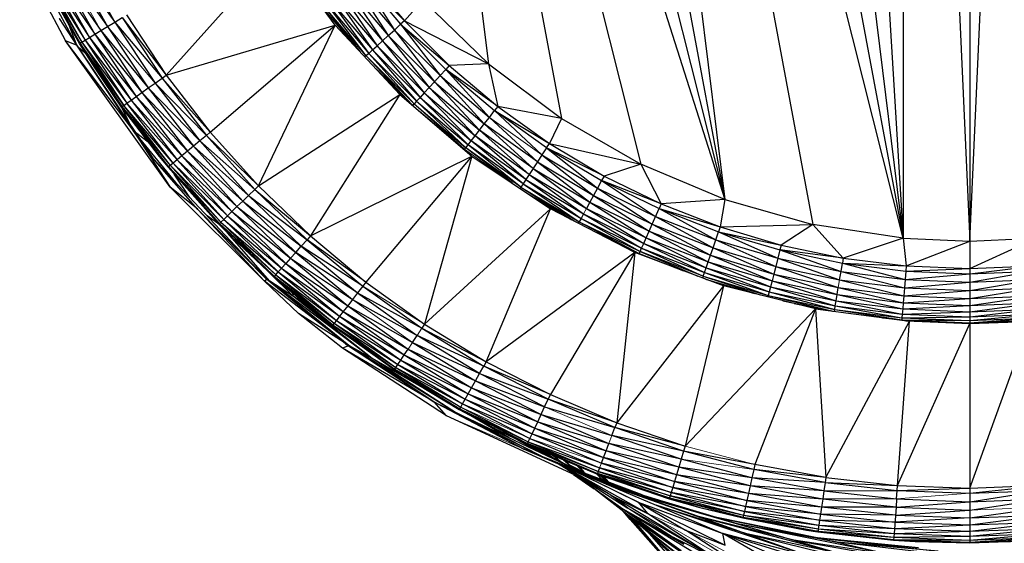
# Paper-space layout '_Left' of a CAD drawing. Header units: millimetres. Extents: x 1 to 464, y 0 to 650.
# Tile 32 of 50: x 3 to 20, y 517 to 526. Entities that reach past the tile are written whole.
import ezdxf

# ---------------------------------------------------------------- set-up
doc = ezdxf.new("R2010")
doc.units = ezdxf.units.MM

psp = doc.layouts.new('_Left')

# ---------------------------------------------------------------- linework, layer by layer
at = {"color": 7, "linetype": 'Continuous', "lineweight": 25}
for p, q in [((19.811, 554.708), (19.811, 516.708)), ((18.601, 549.153), (19.811, 522.208)), ((18.601, 549.153), (18.601, 522.262)), ((19.811, 522.208), (21.021, 549.153)), ((16.955, 548.902), (18.601, 522.262)), ((15.352, 548.45), (18.601, 522.262)), ((13.818, 547.804), (18.601, 522.262)), ((12.374, 546.974), (15.352, 522.965)), ((12.374, 546.974), (16.955, 522.513)), ((18.601, 522.262), (12.374, 546.974)), ((11.043, 545.973), (15.352, 522.965)), ((9.846, 544.816), (15.352, 522.965)), ((8.801, 543.52), (11.043, 525.442)), ((8.801, 543.52), (12.374, 524.441)), ((8.801, 543.52), (15.352, 522.965)), ((8.801, 543.52), (13.818, 523.611)), ((2.502, 527.432), (3.336, 525.858)), ((5.172, 525.234), (7.231, 527.538)), ((8.253, 526.146), (7.231, 527.538)), ((3.319, 527.229), (4.105, 526.122)), ((3.447, 527.294), (4.105, 526.122)), ((3.582, 527.364), (4.234, 526.201)), ((2.96, 527.044), (3.695, 525.872)), ((2.96, 527.044), (3.637, 525.837)), ((3.021, 527.075), (3.775, 525.921)), ((3.021, 527.075), (3.695, 525.872)), ((3.103, 527.118), (3.871, 525.98)), ((3.103, 527.118), (3.775, 525.921)), ((3.203, 527.169), (3.871, 525.98)), ((3.203, 527.169), (3.982, 526.048)), ((8.69, 527.052), (9.328, 526.057)), ((8.69, 527.052), (9.443, 526.163)), ((8.69, 527.052), (9.511, 526.226)), ((8.763, 527.109), (9.511, 526.226)), ((3.593, 525.81), (2.914, 527.02)), ((3.605, 525.817), (2.914, 527.02)), ((2.926, 527.026), (3.637, 525.837)), ((3.605, 525.817), (2.926, 527.026)), ((2.953, 526.869), (3.488, 525.872)), ((8.447, 526.863), (9.111, 525.858)), ((8.447, 526.863), (9.216, 525.955)), ((8.567, 526.956), (9.216, 525.955)), ((8.567, 526.956), (9.328, 526.057)), ((8.231, 526.695), (8.932, 525.693)), ((8.231, 526.695), (9.015, 525.769)), ((8.334, 526.775), (9.015, 525.769)), ((8.334, 526.775), (9.111, 525.858)), ((8.813, 525.584), (8.015, 526.526)), ((8.015, 526.526), (8.698, 525.668)), ((8.813, 525.584), (8.069, 526.568)), ((8.069, 526.568), (8.864, 525.63)), ((8.142, 526.626), (8.864, 525.63)), ((8.142, 526.626), (8.932, 525.693)), ((9.846, 526.6), (9.511, 526.226)), ((9.846, 526.6), (11.043, 525.442)), ((4.446, 526.331), (5.172, 525.234)), ((8.033, 526.446), (8.633, 525.737)), ((3.224, 526.264), (3.538, 525.778)), ((3.4, 526.153), (3.523, 525.82)), ((4.105, 526.122), (4.234, 526.201)), ((4.234, 526.201), (4.368, 526.283)), ((4.234, 526.201), (5.097, 525.18)), ((4.234, 526.201), (4.97, 525.09)), ((4.368, 526.283), (5.172, 525.234)), ((4.368, 526.283), (5.097, 525.18)), ((5.172, 525.234), (8.253, 526.146)), ((5.975, 524.194), (8.253, 526.146)), ((6.853, 523.214), (8.253, 526.146)), ((8.253, 526.146), (9.429, 524.881)), ((9.328, 526.057), (9.443, 526.163)), ((9.511, 526.226), (9.443, 526.163)), ((9.443, 526.163), (10.161, 525.225)), ((9.443, 526.163), (10.267, 525.34)), ((9.443, 526.163), (10.329, 525.408)), ((9.511, 526.226), (10.329, 525.408)), ((9.511, 526.226), (11.043, 525.442)), ((3.775, 525.921), (3.871, 525.98)), ((3.871, 525.98), (3.982, 526.048)), ((3.871, 525.98), (4.624, 524.842)), ((3.871, 525.98), (4.73, 524.918)), ((3.982, 526.048), (4.105, 526.122)), ((3.982, 526.048), (4.846, 525.001)), ((3.982, 526.048), (4.73, 524.918)), ((4.105, 526.122), (4.846, 525.001)), ((9.216, 525.955), (9.328, 526.057)), ((9.328, 526.057), (10.058, 525.113)), ((9.328, 526.057), (10.161, 525.225)), ((3.538, 525.778), (3.336, 525.858)), ((4.569, 524.229), (3.336, 525.858)), ((5.243, 523.19), (3.336, 525.858)), ((3.605, 525.817), (3.593, 525.81)), ((3.876, 525.36), (3.593, 525.81)), ((3.637, 525.837), (3.605, 525.817)), ((4.37, 524.66), (3.605, 525.817)), ((4.401, 524.683), (3.605, 525.817)), ((3.605, 525.817), (3.876, 525.36)), ((3.637, 525.837), (3.695, 525.872)), ((3.637, 525.837), (4.456, 524.722)), ((3.637, 525.837), (4.401, 524.683)), ((3.695, 525.872), (3.775, 525.921)), ((3.695, 525.872), (4.532, 524.777)), ((3.695, 525.872), (4.456, 524.722)), ((3.775, 525.921), (4.532, 524.777)), ((3.775, 525.921), (4.624, 524.842)), ((9.015, 525.769), (9.111, 525.858)), ((9.111, 525.858), (9.216, 525.955)), ((9.111, 525.858), (9.873, 524.912)), ((9.111, 525.858), (9.961, 525.008)), ((9.216, 525.955), (9.961, 525.008)), ((9.216, 525.955), (10.058, 525.113)), ((3.538, 525.778), (4.931, 523.721)), ((3.538, 525.778), (4.57, 524.228)), ((3.567, 525.753), (3.698, 525.643)), ((8.864, 525.63), (8.813, 525.584)), ((8.864, 525.63), (8.932, 525.693)), ((8.864, 525.63), (9.687, 524.71)), ((8.864, 525.63), (9.733, 524.76)), ((8.932, 525.693), (9.015, 525.769)), ((8.932, 525.693), (9.733, 524.76)), ((8.932, 525.693), (9.796, 524.829)), ((9.015, 525.769), (9.796, 524.829)), ((9.015, 525.769), (9.873, 524.912)), ((8.813, 525.584), (8.793, 525.565)), ((9.687, 524.71), (8.813, 525.584)), ((9.657, 524.686), (8.813, 525.584)), ((11.043, 525.442), (10.329, 525.408)), ((11.043, 525.442), (12.374, 524.441)), ((11.043, 525.442), (11.212, 524.66)), ((4.37, 524.66), (3.876, 525.36)), ((4.359, 524.652), (3.876, 525.36)), ((8.994, 525.349), (9.655, 524.688)), ((10.267, 525.34), (10.161, 525.225)), ((10.329, 525.408), (10.267, 525.34)), ((10.267, 525.34), (11.059, 524.464)), ((10.267, 525.34), (11.155, 524.587)), ((11.212, 524.66), (10.267, 525.34)), ((10.329, 525.408), (11.212, 524.66)), ((4.846, 525.001), (4.97, 525.09)), ((4.97, 525.09), (5.097, 525.18)), ((4.97, 525.09), (5.784, 524.035)), ((4.97, 525.09), (5.904, 524.134)), ((5.097, 525.18), (5.172, 525.234)), ((5.097, 525.18), (5.904, 524.134)), ((5.097, 525.18), (5.975, 524.194)), ((5.172, 525.234), (5.975, 524.194)), ((9.145, 525.187), (9.654, 524.689)), ((10.058, 525.113), (9.961, 525.008)), ((10.161, 525.225), (10.058, 525.113)), ((10.058, 525.113), (10.878, 524.231)), ((10.058, 525.113), (10.966, 524.344)), ((10.161, 525.225), (10.966, 524.344)), ((10.161, 525.225), (11.059, 524.464)), ((4.532, 524.777), (4.73, 524.918)), ((4.73, 524.918), (4.846, 525.001)), ((4.73, 524.918), (5.668, 523.938)), ((4.73, 524.918), (5.558, 523.846)), ((4.846, 525.001), (5.784, 524.035)), ((4.846, 525.001), (5.668, 523.938)), ((9.873, 524.912), (9.796, 524.829)), ((9.961, 525.008), (9.873, 524.912)), ((9.873, 524.912), (10.729, 524.039)), ((9.873, 524.912), (10.798, 524.128)), ((9.961, 525.008), (10.798, 524.128)), ((9.961, 525.008), (10.878, 524.231)), ((4.401, 524.683), (4.456, 524.722)), ((4.456, 524.722), (4.532, 524.777)), ((4.456, 524.722), (5.371, 523.69)), ((5.299, 523.631), (4.456, 524.722)), ((4.532, 524.777), (5.371, 523.69)), ((4.532, 524.777), (5.457, 523.762)), ((4.624, 524.842), (5.558, 523.846)), ((4.624, 524.842), (5.457, 523.762)), ((6.853, 523.214), (9.429, 524.881)), ((9.429, 524.881), (7.799, 522.302)), ((9.429, 524.881), (10.742, 523.76)), ((9.662, 524.682), (9.687, 524.71)), ((9.733, 524.76), (9.687, 524.71)), ((9.687, 524.71), (10.606, 523.882)), ((9.687, 524.71), (10.63, 523.911)), ((9.796, 524.829), (9.733, 524.76)), ((9.733, 524.76), (10.63, 523.911)), ((9.733, 524.76), (10.672, 523.966)), ((9.796, 524.829), (10.672, 523.966)), ((9.796, 524.829), (10.729, 524.039)), ((4.507, 524.353), (4.352, 524.662)), ((4.37, 524.66), (4.359, 524.652)), ((5.217, 523.563), (4.359, 524.652)), ((4.359, 524.652), (5.045, 523.751)), ((4.401, 524.683), (4.37, 524.66)), ((5.217, 523.563), (4.37, 524.66)), ((5.247, 523.587), (4.37, 524.66)), ((5.299, 523.631), (4.401, 524.683)), ((5.247, 523.587), (4.401, 524.683)), ((9.784, 524.578), (10.606, 523.882)), ((11.059, 524.464), (11.155, 524.587)), ((11.212, 524.66), (11.155, 524.587)), ((12.018, 523.779), (11.155, 524.587)), ((12.103, 523.91), (11.155, 524.587)), ((11.155, 524.587), (12.154, 523.987)), ((11.212, 524.66), (12.154, 523.987)), ((12.374, 524.441), (11.212, 524.66)), ((10.878, 524.231), (10.966, 524.344)), ((10.966, 524.344), (11.059, 524.464)), ((11.856, 523.532), (10.966, 524.344)), ((11.935, 523.652), (10.966, 524.344)), ((11.935, 523.652), (11.059, 524.464)), ((12.374, 524.441), (12.154, 523.987)), ((12.374, 524.441), (13.818, 523.611)), ((4.931, 523.721), (4.57, 524.228)), ((4.571, 524.227), (5.243, 523.19)), ((4.614, 524.194), (4.842, 524.018)), ((5.975, 524.194), (5.904, 524.134)), ((5.975, 524.194), (6.853, 523.214)), ((10.798, 524.128), (10.878, 524.231)), ((11.785, 523.423), (10.878, 524.231)), ((11.856, 523.532), (10.878, 524.231)), ((5.345, 523.279), (4.689, 524.082)), ((5.784, 524.035), (5.668, 523.938)), ((5.904, 524.134), (5.784, 524.035)), ((5.784, 524.035), (6.786, 523.15)), ((5.784, 524.035), (6.674, 523.042)), ((5.904, 524.134), (6.786, 523.15)), ((5.904, 524.134), (6.853, 523.214)), ((10.38, 524.069), (10.606, 523.882)), ((10.672, 523.966), (10.729, 524.039)), ((10.729, 524.039), (10.798, 524.128)), ((11.673, 523.251), (10.729, 524.039)), ((11.724, 523.329), (10.729, 524.039)), ((11.724, 523.329), (10.798, 524.128)), ((11.785, 523.423), (10.798, 524.128)), ((12.103, 523.91), (12.154, 523.987)), ((12.154, 523.987), (13.148, 523.395)), ((12.154, 523.987), (13.818, 523.611)), ((5.558, 523.846), (5.457, 523.762)), ((5.668, 523.938), (5.558, 523.846)), ((5.558, 523.846), (6.461, 522.837)), ((5.558, 523.846), (6.565, 522.937)), ((5.668, 523.938), (6.565, 522.937)), ((5.668, 523.938), (6.674, 523.042)), ((10.606, 523.882), (10.604, 523.878)), ((10.606, 523.882), (10.63, 523.911)), ((10.606, 523.882), (10.742, 523.76)), ((10.63, 523.911), (10.672, 523.966)), ((11.635, 523.194), (10.63, 523.911)), ((11.483, 523.262), (10.63, 523.911)), ((11.635, 523.194), (10.672, 523.966)), ((11.673, 523.251), (10.672, 523.966)), ((12.103, 523.91), (12.018, 523.779)), ((12.103, 523.91), (13.03, 523.176)), ((12.103, 523.91), (13.104, 523.314)), ((13.148, 523.395), (12.103, 523.91)), ((5.746, 522.788), (4.931, 523.721)), ((5.045, 523.751), (5.207, 523.554)), ((5.217, 523.563), (5.045, 523.751)), ((5.299, 523.631), (5.217, 523.563)), ((5.371, 523.69), (5.299, 523.631)), ((5.299, 523.631), (6.219, 522.604)), ((5.299, 523.631), (6.287, 522.668)), ((5.457, 523.762), (5.371, 523.69)), ((5.371, 523.69), (6.367, 522.746)), ((5.371, 523.69), (6.287, 522.668)), ((5.457, 523.762), (6.367, 522.746)), ((5.457, 523.762), (6.461, 522.837)), ((7.799, 522.302), (10.742, 523.76)), ((10.742, 523.76), (8.81, 521.461)), ((10.742, 523.76), (9.879, 520.696)), ((10.742, 523.76), (12.175, 522.797)), ((11.935, 523.652), (11.785, 523.423)), ((12.018, 523.779), (11.935, 523.652)), ((11.935, 523.652), (12.889, 522.917)), ((11.935, 523.652), (12.957, 523.043)), ((12.018, 523.779), (12.957, 523.043)), ((12.018, 523.779), (13.03, 523.176)), ((5.217, 523.563), (5.207, 523.554)), ((5.207, 523.554), (6.133, 522.52)), ((6.143, 522.53), (5.207, 523.554)), ((5.217, 523.563), (6.143, 522.53)), ((5.217, 523.563), (6.17, 522.556)), ((5.247, 523.587), (6.17, 522.556)), ((5.247, 523.587), (6.219, 522.604)), ((11.856, 523.532), (12.827, 522.802)), ((11.856, 523.532), (12.889, 522.917)), ((13.818, 523.611), (13.148, 523.395)), ((15.352, 522.965), (13.818, 523.611)), ((13.818, 523.611), (14.187, 522.887)), ((5.601, 523.005), (5.319, 523.428)), ((11.724, 523.329), (11.673, 523.251)), ((11.785, 523.423), (11.724, 523.329)), ((11.724, 523.329), (12.729, 522.621)), ((11.724, 523.329), (12.773, 522.703)), ((11.785, 523.423), (12.773, 522.703)), ((11.785, 523.423), (12.827, 522.802)), ((13.104, 523.314), (13.03, 523.176)), ((13.148, 523.395), (13.104, 523.314)), ((13.104, 523.314), (14.087, 522.659)), ((13.104, 523.314), (14.15, 522.802)), ((14.187, 522.887), (13.104, 523.314)), ((13.148, 523.395), (14.187, 522.887)), ((5.746, 522.789), (5.243, 523.19)), ((6.965, 521.481), (5.243, 523.19)), ((6.674, 523.042), (6.786, 523.15)), ((6.786, 523.15), (6.853, 523.214)), ((6.786, 523.15), (7.738, 522.233)), ((6.786, 523.15), (7.799, 522.302)), ((6.853, 523.214), (7.799, 522.302)), ((11.635, 523.194), (11.62, 523.17)), ((11.673, 523.251), (11.635, 523.194)), ((11.635, 523.194), (12.697, 522.561)), ((11.635, 523.194), (12.603, 522.576)), ((11.673, 523.251), (12.697, 522.561)), ((11.673, 523.251), (12.729, 522.621)), ((13.03, 523.176), (12.957, 523.043)), ((13.03, 523.176), (14.027, 522.52)), ((13.03, 523.176), (14.087, 522.659)), ((6.461, 522.837), (6.565, 522.937)), ((6.565, 522.937), (6.674, 523.042)), ((6.565, 522.937), (7.633, 522.117)), ((6.565, 522.937), (7.532, 522.004)), ((6.674, 523.042), (7.633, 522.117)), ((6.674, 523.042), (7.738, 522.233)), ((11.768, 523.07), (12.563, 522.596)), ((12.889, 522.917), (12.827, 522.802)), ((12.957, 523.043), (12.889, 522.917)), ((12.889, 522.917), (13.917, 522.27)), ((12.889, 522.917), (13.969, 522.389)), ((12.957, 523.043), (13.969, 522.389)), ((12.957, 523.043), (14.027, 522.52)), ((15.352, 522.965), (14.187, 522.887)), ((15.352, 522.965), (15.265, 522.466)), ((15.352, 522.965), (16.955, 522.513)), ((6.996, 521.515), (5.746, 522.788)), ((5.747, 522.788), (6.965, 521.481)), ((6.287, 522.668), (6.367, 522.746)), ((6.367, 522.746), (6.461, 522.837)), ((6.367, 522.746), (7.349, 521.8)), ((6.367, 522.746), (7.437, 521.897)), ((6.461, 522.837), (7.532, 522.004)), ((6.461, 522.837), (7.437, 521.897)), ((9.879, 520.696), (12.175, 522.797)), ((11.002, 520.011), (12.175, 522.797)), ((13.71, 522.004), (12.175, 522.797)), ((12.827, 522.802), (13.871, 522.167)), ((12.827, 522.802), (13.917, 522.27)), ((14.027, 522.52), (14.15, 522.802)), ((14.187, 522.887), (14.15, 522.802)), ((14.15, 522.802), (15.185, 522.231)), ((14.15, 522.802), (15.235, 522.379)), ((14.15, 522.802), (15.265, 522.466)), ((14.187, 522.887), (15.265, 522.466)), ((6.146, 522.507), (5.917, 522.668)), ((6.143, 522.53), (6.17, 522.556)), ((6.17, 522.556), (6.219, 522.604)), ((6.17, 522.556), (7.212, 521.647)), ((7.167, 521.596), (6.17, 522.556)), ((6.219, 522.604), (6.287, 522.668)), ((6.219, 522.604), (7.274, 521.716)), ((6.219, 522.604), (7.212, 521.647)), ((6.287, 522.668), (7.349, 521.8)), ((6.287, 522.668), (7.274, 521.716)), ((12.697, 522.561), (12.682, 522.535)), ((12.729, 522.621), (12.697, 522.561)), ((12.697, 522.561), (13.791, 521.984)), ((12.697, 522.561), (13.806, 522.019)), ((12.773, 522.703), (12.729, 522.621)), ((12.729, 522.621), (13.806, 522.019)), ((12.729, 522.621), (13.834, 522.081)), ((12.773, 522.703), (13.834, 522.081)), ((12.773, 522.703), (13.871, 522.167)), ((14.087, 522.659), (15.135, 522.088)), ((14.087, 522.659), (15.185, 522.231)), ((6.143, 522.53), (6.133, 522.52)), ((6.133, 522.52), (6.376, 522.273)), ((6.143, 522.53), (7.141, 521.567)), ((6.143, 522.53), (7.167, 521.596)), ((6.143, 522.53), (6.376, 522.273)), ((13.917, 522.27), (13.969, 522.389)), ((13.969, 522.389), (14.027, 522.52)), ((13.969, 522.389), (15.046, 521.829)), ((13.969, 522.389), (15.089, 521.952)), ((14.027, 522.52), (15.089, 521.952)), ((14.027, 522.52), (15.135, 522.088)), ((15.185, 522.231), (15.235, 522.379)), ((15.265, 522.466), (15.235, 522.379)), ((15.235, 522.379), (16.313, 521.895)), ((15.235, 522.379), (16.352, 522.047)), ((15.235, 522.379), (16.374, 522.136)), ((15.265, 522.466), (16.955, 522.513)), ((15.265, 522.466), (16.374, 522.136)), ((16.955, 522.513), (16.374, 522.136)), ((18.601, 522.262), (16.955, 522.513)), ((16.955, 522.513), (17.507, 521.899)), ((7.058, 521.476), (6.291, 522.359)), ((6.376, 522.273), (7.132, 521.557)), ((7.141, 521.567), (6.376, 522.273)), ((7.633, 522.117), (7.738, 522.233)), ((7.799, 522.302), (7.738, 522.233)), ((8.81, 521.461), (7.738, 522.233)), ((7.738, 522.233), (8.753, 521.388)), ((7.799, 522.302), (8.81, 521.461)), ((13.015, 522.363), (13.791, 521.984)), ((13.871, 522.167), (13.917, 522.27)), ((13.917, 522.27), (15.01, 521.722)), ((13.917, 522.27), (15.046, 521.829)), ((15.135, 522.088), (15.185, 522.231)), ((15.185, 522.231), (16.276, 521.748)), ((15.185, 522.231), (16.313, 521.895)), ((18.601, 522.262), (17.507, 521.899)), ((18.601, 522.262), (19.811, 522.208)), ((18.601, 522.262), (18.655, 521.756)), ((18.655, 521.756), (19.811, 522.208)), ((19.811, 522.208), (21.021, 522.262)), ((19.811, 521.708), (21.021, 522.262)), ((7.532, 522.004), (7.633, 522.117)), ((8.753, 521.388), (7.633, 522.117)), ((7.633, 522.117), (8.658, 521.264)), ((13.791, 521.984), (13.806, 522.019)), ((13.806, 522.019), (13.834, 522.081)), ((14.957, 521.569), (13.806, 522.019)), ((13.806, 522.019), (14.856, 521.571)), ((13.834, 522.081), (13.871, 522.167)), ((13.834, 522.081), (14.957, 521.569)), ((13.834, 522.081), (14.98, 521.634)), ((13.871, 522.167), (14.98, 521.634)), ((13.871, 522.167), (15.01, 521.722)), ((15.089, 521.952), (15.135, 522.088)), ((15.135, 522.088), (16.241, 521.609)), ((15.135, 522.088), (16.276, 521.748)), ((16.352, 522.047), (16.313, 521.895)), ((16.374, 522.136), (16.352, 522.047)), ((16.352, 522.047), (17.466, 521.654)), ((16.352, 522.047), (17.492, 521.807)), ((17.507, 521.899), (16.352, 522.047)), ((16.374, 522.136), (17.507, 521.899)), ((7.058, 521.476), (6.661, 521.873)), ((7.437, 521.897), (7.349, 521.8)), ((7.532, 522.004), (7.437, 521.897)), ((7.437, 521.897), (8.478, 521.031)), ((7.437, 521.897), (8.565, 521.144)), ((7.532, 522.004), (8.565, 521.144)), ((8.658, 521.264), (7.532, 522.004)), ((13.71, 522.004), (11.002, 520.011)), ((13.71, 522.004), (12.171, 519.41)), ((13.71, 522.004), (13.381, 518.895)), ((15.325, 521.394), (13.71, 522.004)), ((13.71, 522.004), (13.791, 521.984)), ((13.791, 521.984), (13.787, 521.975)), ((13.791, 521.984), (14.598, 521.669)), ((15.046, 521.829), (15.089, 521.952)), ((15.089, 521.952), (16.209, 521.483)), ((15.089, 521.952), (16.241, 521.609)), ((16.313, 521.895), (16.276, 521.748)), ((16.313, 521.895), (17.441, 521.504)), ((16.313, 521.895), (17.466, 521.654)), ((17.507, 521.899), (17.492, 521.807)), ((17.507, 521.899), (18.655, 521.756)), ((7.349, 521.8), (7.212, 521.647)), ((7.274, 521.716), (8.398, 520.927)), ((7.274, 521.716), (8.329, 520.838)), ((7.349, 521.8), (8.398, 520.927)), ((7.349, 521.8), (8.478, 521.031)), ((14.98, 521.634), (15.01, 521.722)), ((15.01, 521.722), (15.046, 521.829)), ((15.01, 521.722), (16.158, 521.283)), ((15.01, 521.722), (16.181, 521.374)), ((15.046, 521.829), (16.181, 521.374)), ((15.046, 521.829), (16.209, 521.483)), ((16.276, 521.748), (16.241, 521.609)), ((16.276, 521.748), (17.417, 521.362)), ((16.276, 521.748), (17.441, 521.504)), ((17.441, 521.504), (17.466, 521.654)), ((17.466, 521.654), (17.492, 521.807)), ((17.466, 521.654), (18.622, 521.357)), ((17.466, 521.654), (18.634, 521.508)), ((17.492, 521.807), (18.634, 521.508)), ((17.492, 521.807), (18.647, 521.663)), ((17.492, 521.807), (18.655, 521.756)), ((18.647, 521.663), (18.634, 521.508)), ((18.655, 521.756), (18.647, 521.663)), ((18.647, 521.663), (19.811, 521.708)), ((18.647, 521.663), (19.811, 521.615)), ((18.655, 521.756), (19.811, 521.708)), ((19.811, 521.708), (20.967, 521.756)), ((19.811, 521.615), (20.967, 521.756)), ((19.811, 521.459), (20.975, 521.663)), ((19.811, 521.615), (20.975, 521.663)), ((7.005, 521.507), (6.965, 521.481)), ((6.965, 521.481), (7.579, 520.889)), ((8.177, 520.55), (6.965, 521.481)), ((7.058, 521.476), (6.996, 521.515)), ((8.498, 520.304), (6.996, 521.515)), ((7.492, 521.201), (7.033, 521.651)), ((8.498, 520.304), (7.058, 521.476)), ((8.922, 520.066), (7.058, 521.476)), ((7.492, 521.201), (7.058, 521.476)), ((7.141, 521.567), (7.132, 521.557)), ((7.132, 521.557), (8.207, 520.68)), ((7.132, 521.557), (7.854, 520.942)), ((7.141, 521.567), (7.167, 521.596)), ((7.141, 521.567), (8.207, 520.68)), ((7.141, 521.567), (8.23, 520.71)), ((7.167, 521.596), (7.212, 521.647)), ((7.167, 521.596), (8.272, 520.764)), ((7.167, 521.596), (8.23, 520.71)), ((7.212, 521.647), (8.272, 520.764)), ((7.212, 521.647), (8.329, 520.838)), ((14.957, 521.569), (14.946, 521.537)), ((14.957, 521.569), (14.98, 521.634)), ((14.957, 521.569), (16.141, 521.217)), ((14.957, 521.569), (15.991, 521.227)), ((14.98, 521.634), (16.141, 521.217)), ((14.98, 521.634), (16.158, 521.283)), ((14.998, 521.518), (15.889, 521.252)), ((16.209, 521.483), (16.181, 521.374)), ((16.241, 521.609), (16.209, 521.483)), ((16.209, 521.483), (17.377, 521.123)), ((16.209, 521.483), (17.396, 521.234)), ((16.241, 521.609), (17.396, 521.234)), ((16.241, 521.609), (17.417, 521.362)), ((17.441, 521.504), (18.61, 521.214)), ((17.441, 521.504), (18.622, 521.357)), ((18.634, 521.508), (18.622, 521.357)), ((18.634, 521.508), (19.811, 521.615)), ((18.634, 521.508), (19.811, 521.459)), ((19.811, 521.459), (20.988, 521.508)), ((19.811, 521.307), (20.988, 521.508)), ((8.753, 521.388), (8.658, 521.264)), ((8.81, 521.461), (8.753, 521.388)), ((8.753, 521.388), (9.828, 520.619)), ((8.81, 521.461), (9.879, 520.696)), ((15.325, 521.394), (13.381, 518.895)), ((15.325, 521.394), (14.625, 518.471)), ((17, 520.973), (15.325, 521.394)), ((16.181, 521.374), (16.158, 521.283)), ((16.181, 521.374), (17.362, 521.031)), ((16.181, 521.374), (17.377, 521.123)), ((17.396, 521.234), (17.417, 521.362)), ((17.417, 521.362), (18.599, 521.084)), ((17.417, 521.362), (18.61, 521.214)), ((18.622, 521.357), (18.61, 521.214)), ((18.61, 521.214), (19.811, 521.307)), ((18.622, 521.357), (19.811, 521.459)), ((18.622, 521.357), (19.811, 521.307)), ((19.811, 521.164), (21, 521.357)), ((19.811, 521.307), (21, 521.357)), ((7.492, 521.201), (7.478, 521.262)), ((8.922, 520.066), (7.492, 521.201)), ((7.795, 520.992), (7.492, 521.201)), ((7.715, 521.06), (7.492, 521.201)), ((8.565, 521.144), (8.478, 521.031)), ((8.658, 521.264), (8.565, 521.144)), ((8.565, 521.144), (9.742, 520.489)), ((8.658, 521.264), (9.828, 520.619)), ((8.658, 521.264), (9.742, 520.489)), ((16.141, 521.217), (16.135, 521.191)), ((16.158, 521.283), (16.141, 521.217)), ((16.141, 521.217), (17.351, 520.963)), ((16.141, 521.217), (17.325, 520.931)), ((16.158, 521.283), (17.351, 520.963)), ((16.158, 521.283), (17.362, 521.031)), ((16.404, 521.123), (17.318, 520.932)), ((17.362, 521.031), (17.377, 521.123)), ((17.377, 521.123), (17.396, 521.234)), ((17.377, 521.123), (18.582, 520.879)), ((17.377, 521.123), (18.59, 520.972)), ((17.396, 521.234), (18.59, 520.972)), ((17.396, 521.234), (18.599, 521.084)), ((18.61, 521.214), (18.599, 521.084)), ((18.599, 521.084), (19.811, 521.164)), ((18.61, 521.214), (19.811, 521.164)), ((19.811, 521.164), (21.012, 521.214)), ((19.811, 521.034), (21.012, 521.214)), ((7.854, 520.942), (8.199, 520.669)), ((7.854, 520.942), (8.207, 520.68)), ((8.478, 521.031), (8.398, 520.927)), ((8.478, 521.031), (9.658, 520.362)), ((8.478, 521.031), (9.579, 520.242)), ((17, 520.973), (14.625, 518.471)), ((17, 520.973), (15.897, 518.138)), ((16.61, 521.071), (17.313, 520.932)), ((17, 520.973), (17.19, 517.899)), ((17, 520.973), (18.712, 520.748)), ((17.345, 520.928), (17.351, 520.963)), ((17.351, 520.963), (17.362, 521.031)), ((17.351, 520.963), (18.573, 520.773)), ((17.351, 520.963), (18.577, 520.811)), ((17.362, 521.031), (18.577, 520.811)), ((17.362, 521.031), (18.582, 520.879)), ((18.59, 520.972), (18.582, 520.879)), ((18.599, 521.084), (18.59, 520.972)), ((18.59, 520.972), (19.811, 521.034)), ((18.59, 520.972), (19.811, 520.921)), ((18.599, 521.084), (19.811, 521.034)), ((19.811, 521.034), (21.023, 521.084)), ((19.811, 520.921), (21.023, 521.084)), ((19.811, 520.828), (21.032, 520.972)), ((19.811, 520.921), (21.032, 520.972)), ((8.411, 520.359), (7.579, 520.889)), ((8.383, 520.26), (7.579, 520.889)), ((8.272, 520.764), (8.23, 520.71)), ((8.329, 520.838), (8.272, 520.764)), ((8.272, 520.764), (9.394, 519.962)), ((8.272, 520.764), (9.445, 520.04)), ((8.398, 520.927), (8.329, 520.838)), ((8.329, 520.838), (9.507, 520.133)), ((8.329, 520.838), (9.445, 520.04)), ((8.398, 520.927), (9.579, 520.242)), ((8.398, 520.927), (9.507, 520.133)), ((17.644, 520.889), (18.573, 520.773)), ((18.219, 520.813), (18.573, 520.773)), ((18.577, 520.811), (18.573, 520.766)), ((18.573, 520.773), (19.811, 520.722)), ((18.573, 520.773), (19.811, 520.76)), ((18.582, 520.879), (18.577, 520.811)), ((18.577, 520.811), (19.811, 520.828)), ((18.577, 520.811), (19.811, 520.76)), ((18.582, 520.879), (19.811, 520.921)), ((18.582, 520.879), (19.811, 520.828)), ((18.646, 520.757), (19.811, 520.722)), ((19.811, 520.828), (21.04, 520.879)), ((19.811, 520.76), (21.04, 520.879)), ((19.811, 520.722), (21.045, 520.811)), ((19.811, 520.76), (21.045, 520.811)), ((19.811, 520.722), (21.049, 520.773)), ((19.811, 520.708), (21.049, 520.773)), ((8.199, 520.669), (8.207, 520.68)), ((9.327, 519.862), (8.199, 520.669)), ((8.199, 520.669), (9.335, 519.873)), ((8.23, 520.71), (8.207, 520.68)), ((8.207, 520.68), (9.356, 519.905)), ((8.23, 520.71), (9.356, 519.905)), ((8.23, 520.71), (9.394, 519.962)), ((9.879, 520.696), (9.828, 520.619)), ((9.828, 520.619), (10.956, 519.93)), ((9.828, 520.619), (11.002, 520.011)), ((9.879, 520.696), (11.002, 520.011)), ((17.19, 517.899), (18.712, 520.748)), ((18.497, 517.756), (18.712, 520.748)), ((18.497, 517.756), (19.811, 520.708)), ((18.655, 520.755), (19.811, 520.708)), ((19.811, 520.708), (18.712, 520.748)), ((20.967, 520.755), (19.811, 520.708)), ((19.811, 517.708), (20.91, 520.748)), ((19.811, 520.708), (20.91, 520.748)), ((9.658, 520.362), (9.742, 520.489)), ((10.956, 519.93), (9.742, 520.489)), ((10.88, 519.794), (9.742, 520.489)), ((8.492, 520.302), (8.383, 520.26)), ((10.277, 519.025), (8.383, 520.26)), ((9.915, 519.361), (8.383, 520.26)), ((8.437, 520.338), (8.498, 520.304)), ((8.437, 520.338), (10.05, 519.282)), ((10.05, 519.282), (8.498, 520.304)), ((8.498, 520.304), (10.463, 519.078)), ((8.922, 520.066), (8.498, 520.304)), ((9.507, 520.133), (9.579, 520.242)), ((9.579, 520.242), (10.806, 519.662)), ((9.579, 520.242), (10.735, 519.537)), ((9.658, 520.362), (10.88, 519.794)), ((9.658, 520.362), (10.806, 519.662)), ((10.233, 519.308), (8.922, 520.066)), ((8.922, 520.066), (9.727, 519.613)), ((9.394, 519.962), (9.445, 520.04)), ((9.445, 520.04), (9.507, 520.133)), ((9.445, 520.04), (10.617, 519.325)), ((9.445, 520.04), (10.672, 519.423)), ((9.507, 520.133), (10.672, 519.423)), ((9.507, 520.133), (10.735, 519.537)), ((9.327, 519.862), (9.335, 519.873)), ((9.327, 519.862), (9.463, 519.773)), ((9.335, 519.873), (9.356, 519.905)), ((9.335, 519.873), (10.537, 519.184)), ((9.335, 519.873), (9.463, 519.773)), ((9.356, 519.905), (9.394, 519.962)), ((9.356, 519.905), (10.571, 519.244)), ((9.356, 519.905), (10.537, 519.184)), ((9.394, 519.962), (10.571, 519.244)), ((9.394, 519.962), (10.617, 519.325)), ((10.88, 519.794), (10.956, 519.93)), ((11.002, 520.011), (10.956, 519.93)), ((12.132, 519.326), (10.956, 519.93)), ((12.171, 519.41), (10.956, 519.93)), ((11.002, 520.011), (12.171, 519.41)), ((9.463, 519.773), (10.512, 519.139)), ((9.463, 519.773), (10.519, 519.151)), ((10.806, 519.662), (10.88, 519.794)), ((10.88, 519.794), (12.132, 519.326)), ((12.065, 519.185), (10.88, 519.794)), ((10.672, 519.423), (10.735, 519.537)), ((10.735, 519.537), (10.806, 519.662)), ((10.735, 519.537), (12.001, 519.047)), ((10.735, 519.537), (11.94, 518.917)), ((10.806, 519.662), (12.001, 519.047)), ((10.806, 519.662), (12.065, 519.185)), ((10.571, 519.244), (10.617, 519.325)), ((10.617, 519.325), (10.672, 519.423)), ((10.617, 519.325), (11.837, 518.697)), ((10.617, 519.325), (11.885, 518.799)), ((10.672, 519.423), (11.94, 518.917)), ((10.672, 519.423), (11.885, 518.799)), ((12.065, 519.185), (12.171, 519.41)), ((13.381, 518.895), (12.132, 519.326)), ((13.348, 518.809), (12.132, 519.326)), ((12.171, 519.41), (13.381, 518.895)), ((9.991, 519.311), (10.05, 519.282)), ((9.991, 519.311), (11.69, 518.417)), ((10.05, 519.282), (10.463, 519.078)), ((11.69, 518.417), (10.05, 519.282)), ((10.05, 519.282), (12.008, 518.289)), ((10.277, 519.025), (10.054, 519.277)), ((10.512, 519.139), (10.519, 519.151)), ((10.519, 519.151), (10.537, 519.184)), ((10.519, 519.151), (11.752, 518.517)), ((10.519, 519.151), (11.768, 518.551)), ((10.519, 519.151), (11.185, 518.779)), ((10.537, 519.184), (10.571, 519.244)), ((10.537, 519.184), (11.768, 518.551)), ((10.571, 519.244), (11.837, 518.697)), ((10.571, 519.244), (11.797, 518.613)), ((11.94, 518.917), (12.065, 519.185)), ((12.065, 519.185), (13.348, 518.809)), ((12.62, 517.945), (10.277, 519.025)), ((10.463, 519.078), (12.689, 518.019)), ((12.011, 518.288), (10.463, 519.078)), ((10.512, 519.139), (11.185, 518.779)), ((11.402, 518.631), (10.679, 519.049)), ((12.001, 519.047), (13.292, 518.663)), ((12.001, 519.047), (13.238, 518.522)), ((11.422, 518.622), (10.881, 518.941)), ((11.837, 518.697), (11.885, 518.799)), ((11.885, 518.799), (11.94, 518.917)), ((11.885, 518.799), (13.14, 518.266)), ((11.885, 518.799), (13.187, 518.388)), ((11.94, 518.917), (13.238, 518.522)), ((11.94, 518.917), (13.187, 518.388)), ((13.292, 518.663), (13.348, 518.809)), ((13.381, 518.895), (13.348, 518.809)), ((14.625, 518.471), (13.348, 518.809)), ((14.599, 518.382), (13.348, 518.809)), ((13.381, 518.895), (14.625, 518.471)), ((11.185, 518.779), (11.746, 518.504)), ((11.185, 518.779), (11.752, 518.517)), ((11.768, 518.551), (11.797, 518.613)), ((11.797, 518.613), (11.837, 518.697)), ((11.797, 518.613), (13.067, 518.074)), ((11.837, 518.697), (13.14, 518.266)), ((11.837, 518.697), (13.1, 518.161)), ((14.554, 518.233), (13.292, 518.663)), ((14.599, 518.382), (13.292, 518.663)), ((11.572, 518.589), (12.077, 518.31)), ((11.639, 518.438), (13.392, 517.719)), ((11.639, 518.438), (11.696, 518.414)), ((11.746, 518.504), (11.752, 518.517)), ((11.746, 518.504), (13.002, 517.97)), ((11.752, 518.517), (11.768, 518.551)), ((13.042, 518.01), (11.752, 518.517)), ((11.752, 518.517), (13.029, 517.974)), ((13.002, 517.97), (11.752, 518.517)), ((11.768, 518.551), (13.067, 518.074)), ((11.768, 518.551), (13.042, 518.01)), ((11.769, 518.495), (12.48, 518.123)), ((11.84, 518.457), (11.806, 518.479)), ((13.187, 518.388), (13.238, 518.522)), ((14.51, 518.088), (13.238, 518.522)), ((14.554, 518.233), (13.238, 518.522)), ((14.625, 518.471), (14.599, 518.382)), ((11.982, 518.297), (11.696, 518.414)), ((11.696, 518.414), (12.098, 518.243)), ((11.765, 518.386), (13.564, 517.667)), ((11.983, 518.403), (12.099, 518.322)), ((12.208, 518.265), (12.035, 518.381)), ((12.14, 518.311), (12.071, 518.366)), ((12.089, 518.358), (12.176, 518.287)), ((12.211, 518.306), (12.385, 518.173)), ((12.241, 518.293), (12.3, 518.238)), ((13.1, 518.161), (13.14, 518.266)), ((13.14, 518.266), (13.187, 518.388)), ((13.14, 518.266), (14.431, 517.825)), ((14.469, 517.95), (13.14, 518.266)), ((14.469, 517.95), (13.187, 518.388)), ((14.51, 518.088), (13.187, 518.388)), ((14.599, 518.382), (14.554, 518.233)), ((15.877, 518.048), (14.599, 518.382)), ((15.897, 518.138), (14.599, 518.382)), ((12.409, 518.121), (12.098, 518.243)), ((12.098, 518.243), (14.1, 517.395)), ((12.837, 517.962), (12.298, 518.205)), ((12.632, 517.948), (12.303, 518.157)), ((13.272, 517.579), (12.353, 518.135)), ((13.94, 517.242), (12.364, 518.13)), ((12.408, 518.222), (12.572, 518.082)), ((12.524, 518.126), (12.415, 518.22)), ((13.769, 517.45), (12.424, 518.105)), ((12.44, 518.209), (12.524, 518.126)), ((12.524, 518.126), (12.578, 518.079)), ((12.781, 517.998), (12.524, 518.126)), ((12.524, 518.126), (12.584, 518.076)), ((12.652, 518.119), (12.781, 517.998)), ((12.689, 518.103), (12.781, 517.998)), ((12.695, 518.1), (12.781, 517.998)), ((13.067, 518.074), (13.042, 518.01)), ((14.399, 517.718), (13.067, 518.074)), ((13.067, 518.074), (14.372, 517.628)), ((13.1, 518.161), (14.399, 517.718)), ((14.431, 517.825), (13.1, 518.161)), ((14.51, 518.088), (14.469, 517.95)), ((14.554, 518.233), (14.51, 518.088)), ((15.81, 517.748), (14.51, 518.088)), ((15.843, 517.896), (14.51, 518.088)), ((15.843, 517.896), (14.554, 518.233)), ((15.897, 518.138), (15.877, 518.048)), ((17.19, 517.899), (15.897, 518.138)), ((13.45, 517.355), (12.485, 518.041)), ((12.524, 518.063), (13.769, 517.45)), ((12.579, 518.061), (13.822, 517.588)), ((12.595, 517.957), (12.971, 517.695)), ((12.632, 517.948), (13.583, 517.341)), ((12.781, 517.998), (12.804, 517.978)), ((12.781, 517.998), (12.801, 517.979)), ((13.029, 517.974), (13.002, 517.97)), ((13.002, 517.97), (13.024, 517.961)), ((13.014, 517.965), (13.115, 517.857)), ((13.029, 517.974), (13.024, 517.961)), ((13.024, 517.961), (14.341, 517.527)), ((13.024, 517.961), (14.337, 517.513)), ((13.026, 517.961), (13.119, 517.855)), ((13.042, 518.01), (13.029, 517.974)), ((14.352, 517.563), (13.029, 517.974)), ((13.029, 517.974), (14.341, 517.527)), ((14.372, 517.628), (13.042, 518.01)), ((13.042, 518.01), (14.352, 517.563)), ((13.175, 517.834), (13.073, 517.944)), ((13.094, 517.937), (13.2, 517.825)), ((14.469, 517.95), (14.431, 517.825)), ((15.779, 517.608), (14.469, 517.95)), ((15.81, 517.748), (14.469, 517.95)), ((15.843, 517.896), (15.81, 517.748)), ((15.877, 518.048), (15.843, 517.896)), ((17.177, 517.808), (15.843, 517.896)), ((17.154, 517.654), (15.843, 517.896)), ((17.19, 517.899), (15.877, 518.048)), ((17.177, 517.808), (15.877, 518.048)), ((17.19, 517.899), (17.177, 517.808)), ((17.19, 517.899), (18.497, 517.756)), ((12.908, 517.739), (12.899, 517.745)), ((12.903, 517.743), (12.908, 517.739)), ((12.904, 517.742), (12.908, 517.739)), ((13.11, 517.587), (12.908, 517.739)), ((14.868, 517.19), (13.189, 517.781)), ((13.189, 517.781), (15.753, 516.874)), ((13.842, 517.582), (13.198, 517.826)), ((13.364, 517.727), (13.42, 517.707)), ((13.364, 517.727), (15.155, 517.183)), ((14.888, 517.263), (13.42, 517.707)), ((13.42, 517.707), (13.81, 517.568)), ((14.399, 517.718), (14.372, 517.628)), ((14.431, 517.825), (14.399, 517.718)), ((14.399, 517.718), (15.726, 517.371)), ((15.751, 517.48), (14.399, 517.718)), ((14.431, 517.825), (15.751, 517.48)), ((15.779, 517.608), (14.431, 517.825)), ((15.81, 517.748), (15.779, 517.608)), ((17.154, 517.654), (15.81, 517.748)), ((17.132, 517.503), (15.81, 517.748)), ((17.177, 517.808), (17.154, 517.654)), ((17.177, 517.808), (18.49, 517.664)), ((17.177, 517.808), (18.497, 517.756)), ((18.49, 517.664), (18.497, 517.756)), ((18.49, 517.664), (19.811, 517.708)), ((18.497, 517.756), (19.811, 517.708)), ((19.811, 517.708), (21.125, 517.756)), ((19.811, 517.615), (21.125, 517.756)), ((13.441, 517.326), (12.981, 517.688)), ((13.509, 517.275), (12.996, 517.677)), ((13.272, 517.579), (13.94, 517.242)), ((13.272, 517.579), (15.222, 516.399)), ((13.583, 517.341), (13.272, 517.579)), ((15.581, 517.058), (13.81, 517.568)), ((13.81, 517.568), (16.606, 516.758)), ((13.81, 517.568), (14.868, 517.19)), ((14.352, 517.563), (14.341, 517.527)), ((14.372, 517.628), (14.352, 517.563)), ((15.706, 517.28), (14.352, 517.563)), ((14.352, 517.563), (15.691, 517.213)), ((14.372, 517.628), (15.706, 517.28)), ((15.726, 517.371), (14.372, 517.628)), ((15.779, 517.608), (15.726, 517.371)), ((17.132, 517.503), (15.779, 517.608)), ((17.111, 517.362), (15.779, 517.608)), ((17.154, 517.654), (17.132, 517.503)), ((17.154, 517.654), (18.49, 517.664)), ((17.154, 517.654), (18.479, 517.508)), ((18.479, 517.508), (18.49, 517.664)), ((18.49, 517.664), (19.811, 517.615)), ((19.811, 517.615), (21.132, 517.664)), ((19.811, 517.459), (21.132, 517.664)), ((13.507, 517.271), (13.387, 517.371)), ((13.45, 517.355), (14.416, 516.807)), ((13.45, 517.355), (14.604, 516.686)), ((13.45, 517.355), (15.685, 515.987)), ((14.553, 516.565), (13.45, 517.355)), ((13.769, 517.45), (15.312, 516.881)), ((13.769, 517.45), (15.353, 516.667)), ((13.769, 517.45), (13.94, 517.242)), ((13.769, 517.45), (14.635, 516.938)), ((15.753, 516.874), (14.1, 517.395)), ((16.929, 516.454), (14.1, 517.395)), ((14.1, 517.395), (15.312, 516.881)), ((14.202, 517.472), (15.191, 517.175)), ((14.281, 517.448), (15.186, 517.177)), ((14.341, 517.527), (14.337, 517.513)), ((14.337, 517.513), (14.893, 517.355)), ((14.341, 517.527), (15.691, 517.213)), ((14.341, 517.527), (15.683, 517.176)), ((14.341, 517.527), (14.893, 517.355)), ((14.893, 517.355), (15.68, 517.162)), ((14.893, 517.355), (15.683, 517.176)), ((15.726, 517.371), (15.706, 517.28)), ((17.092, 517.233), (15.726, 517.371)), ((15.726, 517.371), (17.076, 517.121)), ((17.111, 517.362), (15.751, 517.48)), ((15.751, 517.48), (17.092, 517.233)), ((17.111, 517.362), (17.092, 517.233)), ((17.132, 517.503), (17.111, 517.362)), ((18.468, 517.357), (17.111, 517.362)), ((18.457, 517.214), (17.111, 517.362)), ((18.479, 517.508), (17.132, 517.503)), ((18.468, 517.357), (17.132, 517.503)), ((18.468, 517.357), (18.433, 516.878)), ((18.479, 517.508), (18.468, 517.357)), ((18.468, 517.357), (19.811, 517.459)), ((18.468, 517.357), (19.811, 517.307)), ((18.479, 517.508), (19.811, 517.459)), ((19.811, 517.459), (21.143, 517.508)), ((19.811, 517.307), (21.143, 517.508)), ((19.811, 517.164), (21.154, 517.357)), ((13.626, 517.135), (13.495, 517.286)), ((13.509, 517.275), (14.553, 516.565)), ((13.509, 517.275), (15.711, 515.731)), ((14.687, 516.345), (13.509, 517.275)), ((16.034, 514.424), (13.51, 517.273)), ((13.72, 517.097), (13.559, 517.235)), ((15.222, 516.399), (13.583, 517.341)), ((14.168, 516.55), (13.602, 517.198)), ((15.222, 516.399), (13.94, 517.242)), ((16.606, 516.758), (14.868, 517.19)), ((14.868, 517.19), (17.463, 516.508)), ((14.868, 517.19), (15.753, 516.874)), ((15.149, 517.184), (17.029, 516.802)), ((15.149, 517.184), (15.203, 517.168)), ((17.029, 516.802), (15.203, 517.168)), ((15.203, 517.168), (17.394, 516.718)), ((15.203, 517.168), (15.581, 517.058)), ((15.683, 517.176), (15.68, 517.162)), ((15.691, 517.213), (15.683, 517.176)), ((15.683, 517.176), (17.047, 516.924)), ((15.683, 517.176), (17.052, 516.962)), ((15.706, 517.28), (15.691, 517.213)), ((15.691, 517.213), (17.062, 517.029)), ((15.691, 517.213), (17.052, 516.962)), ((17.076, 517.121), (15.706, 517.28)), ((15.706, 517.28), (17.062, 517.029)), ((17.092, 517.233), (17.076, 517.121)), ((17.092, 517.233), (18.448, 517.083)), ((18.457, 517.214), (17.092, 517.233)), ((18.457, 517.214), (19.811, 517.307)), ((18.457, 517.214), (19.811, 517.164)), ((19.811, 517.164), (21.165, 517.214)), ((19.811, 517.034), (21.165, 517.214)), ((15.787, 514.702), (13.626, 517.135)), ((13.626, 517.135), (13.766, 516.975)), ((13.682, 517.129), (14.168, 516.55)), ((13.72, 517.097), (14.687, 516.345)), ((15.911, 515.374), (13.72, 517.097)), ((14.962, 516.025), (13.72, 517.097)), ((17.394, 516.718), (15.581, 517.058)), ((18.387, 516.49), (15.581, 517.058)), ((15.581, 517.058), (16.606, 516.758)), ((15.68, 517.162), (17.047, 516.924)), ((15.68, 517.162), (16.839, 516.942)), ((17.062, 517.029), (17.052, 516.962)), ((17.076, 517.121), (17.062, 517.029)), ((17.062, 517.029), (18.433, 516.878)), ((17.062, 517.029), (18.44, 516.971)), ((18.448, 517.083), (17.076, 517.121)), ((17.076, 517.121), (18.44, 516.971)), ((18.44, 516.971), (19.811, 517.034)), ((19.811, 517.164), (18.448, 517.083)), ((18.448, 517.083), (19.811, 517.034)), ((19.811, 517.034), (21.174, 517.083)), ((19.811, 516.921), (21.174, 517.083)), ((15.855, 514.625), (13.766, 516.975)), ((13.766, 516.975), (15.939, 514.531)), ((15.432, 515.101), (13.766, 516.975)), ((14.414, 516.462), (13.957, 516.892)), ((13.973, 516.877), (16.151, 514.389)), ((14.043, 516.818), (15.332, 515.612)), ((14.635, 516.938), (15.353, 516.667)), ((15.867, 516.142), (14.635, 516.938)), ((16.929, 516.454), (15.312, 516.881)), ((15.312, 516.881), (18.424, 515.917)), ((15.353, 516.667), (15.312, 516.881)), ((16.093, 516.429), (15.312, 516.881)), ((16.853, 516.225), (15.312, 516.881)), ((17.463, 516.508), (15.753, 516.874)), ((15.753, 516.874), (18.604, 516.175)), ((15.753, 516.874), (16.929, 516.454)), ((17.047, 516.924), (16.839, 516.942)), ((16.839, 516.942), (17.045, 516.91)), ((16.977, 516.815), (17.029, 516.802)), ((16.977, 516.815), (18.88, 516.617)), ((17.047, 516.924), (17.045, 516.91)), ((17.045, 516.91), (18.424, 516.758)), ((17.045, 516.91), (18.425, 516.772)), ((17.052, 516.962), (17.047, 516.924)), ((17.047, 516.924), (18.425, 516.772)), ((17.047, 516.924), (18.428, 516.81)), ((17.052, 516.962), (18.428, 516.81)), ((17.052, 516.962), (18.433, 516.878)), ((18.433, 516.878), (18.424, 516.758)), ((18.428, 516.81), (19.811, 516.828)), ((18.428, 516.81), (19.811, 516.76)), ((18.433, 516.878), (19.811, 516.921)), ((18.433, 516.878), (19.811, 516.828)), ((18.44, 516.971), (19.811, 516.921)), ((19.811, 516.921), (21.182, 516.971)), ((19.811, 516.828), (21.182, 516.971)), ((19.811, 516.828), (21.189, 516.878)), ((19.811, 516.76), (21.189, 516.878)), ((19.811, 516.76), (21.194, 516.81)), ((19.811, 516.722), (21.194, 516.81)), ((15.222, 516.399), (14.416, 516.807)), ((14.604, 516.686), (14.416, 516.807)), ((18.387, 516.49), (16.606, 516.758)), ((16.606, 516.758), (19.216, 516.299)), ((16.606, 516.758), (17.463, 516.508)), ((18.88, 516.617), (17.029, 516.802)), ((17.029, 516.802), (19.233, 516.556)), ((17.029, 516.802), (17.394, 516.718)), ((19.233, 516.556), (17.394, 516.718)), ((20.192, 516.39), (17.394, 516.718)), ((17.394, 516.718), (18.387, 516.49)), ((18.424, 516.758), (19.811, 516.708)), ((18.424, 516.758), (19.811, 516.722)), ((18.424, 516.758), (18.817, 516.734)), ((18.425, 516.772), (19.811, 516.722)), ((18.425, 516.772), (19.811, 516.76)), ((18.817, 516.734), (19.811, 516.708)), ((19.811, 516.722), (21.197, 516.772)), ((19.811, 516.708), (21.197, 516.772)), ((19.811, 516.708), (21.198, 516.758)), ((20.805, 516.734), (19.811, 516.708))]:
    psp.add_line(p, q, dxfattribs=at)
at = {"color": 142, "linetype": 'Continuous', "lineweight": 18, "true_color": 0x0080c0}
for p, q in [((3.319, 527.229), (3.982, 526.048)), ((3.447, 527.294), (4.234, 526.201)), ((4.931, 523.721), (3.224, 526.264)), ((4.105, 526.122), (4.97, 525.09)), ((12.018, 523.779), (11.059, 524.464)), ((11.336, 523.361), (10.606, 523.882)), ((6.996, 521.515), (4.931, 523.721)), ((12.827, 522.802), (12.773, 522.703)), ((8.437, 520.338), (6.996, 521.515)), ((17.417, 521.362), (17.441, 521.504)), ((8.753, 521.388), (9.879, 520.696)), ((8.565, 521.144), (9.658, 520.362)), ((8.207, 520.68), (9.335, 519.873)), ((9.742, 520.489), (9.828, 520.619)), ((9.991, 519.311), (8.437, 520.338)), ((9.579, 520.242), (9.658, 520.362)), ((10.463, 519.078), (8.922, 520.066)), ((9.335, 519.873), (10.519, 519.151)), ((11.639, 518.438), (9.991, 519.311)), ((10.537, 519.184), (11.797, 518.613)), ((13.292, 518.663), (12.065, 519.185)), ((11.634, 518.441), (10.277, 519.025)), ((11.797, 518.613), (13.1, 518.161)), ((13.238, 518.522), (13.292, 518.663)), ((13.364, 517.727), (11.639, 518.438)), ((14.625, 518.471), (15.897, 518.138)), ((13.067, 518.074), (13.1, 518.161)), ((15.877, 518.048), (14.554, 518.233)), ((12.632, 517.948), (13.272, 517.579)), ((13.138, 517.922), (13.237, 517.812)), ((15.149, 517.184), (13.364, 517.727)), ((18.479, 517.508), (19.811, 517.615)), ((19.811, 517.307), (21.154, 517.357)), ((14.416, 516.807), (13.583, 517.341)), ((13.94, 517.242), (14.635, 516.938)), ((13.94, 517.242), (15.867, 516.142)), ((16.977, 516.815), (15.149, 517.184)), ((16.537, 515.917), (14.635, 516.938)), ((18.83, 516.625), (16.977, 516.815))]:
    psp.add_line(p, q, dxfattribs=at)

doc.saveas('drawing.dxf')
